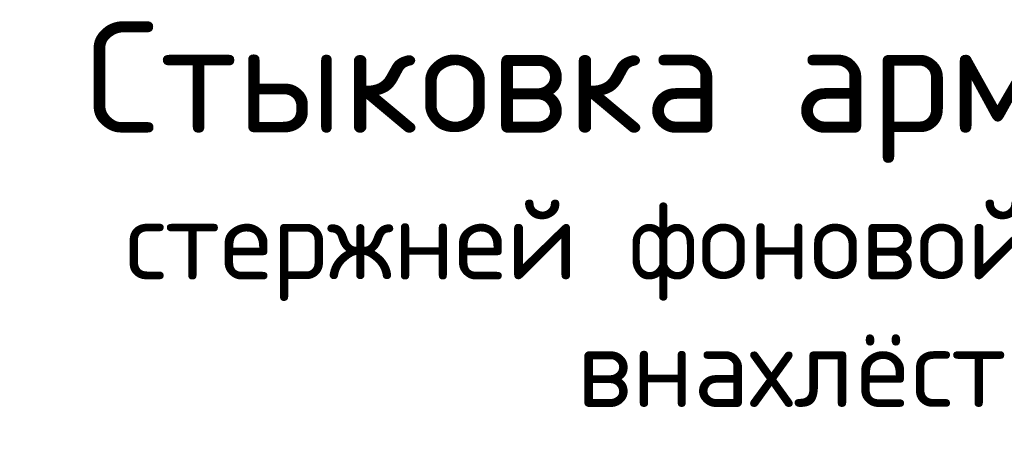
# Model space of a CAD drawing. Header units: metres. Extents: x -38 to 97, y -15 to 21.
# Tile 172 of 222: x 76.185 to 76.651, y 7.365 to 7.56. Entities that reach past the tile are written whole.
import ezdxf

# ---------------------------------------------------------------- set-up
doc = ezdxf.new("R2010")
doc.units = ezdxf.units.M

msp = doc.modelspace()

# ---------------------------------------------------------------- texts
at = {"color": 7, "linetype": 'Continuous', "lineweight": 13, "transparency": 33554687, "insert": (76.57365, 7.55916), "char_height": 0.0525, "width": 0.9380437, "attachment_point": 2, "line_spacing_factor": 0.963855}
msp.add_mtext('\\A1;{\\fISOCPEUR|i0|b0;\\H0.052500;\\W1.000000;\\C7;Стыковка арматурных}\\P{\\fISOCPEUR|i0|b0;\\H0.037500;\\W1.000000;\\C7;стержней фоновой арматуры}\\P{\\fISOCPEUR|i0|b0;\\H0.037500;\\W1.000000;\\C7;внахлёстку}\\P', dxfattribs=at)
msp.add_mtext('\\A1;{\\fISOCPEUR|i0|b0;\\H0.052500;\\W1.000000;\\C7;Стыковка арматурных}\\P{\\fISOCPEUR|i0|b0;\\H0.037500;\\W1.000000;\\C7;стержней фоновой арматуры}\\P{\\fISOCPEUR|i0|b0;\\H0.037500;\\W1.000000;\\C7;внахлёстку}\\P', dxfattribs=at)
msp.add_mtext('\\A1;{\\fISOCPEUR|i0|b0;\\H0.052500;\\W1.000000;\\C7;Стыковка арматурных}\\P{\\fISOCPEUR|i0|b0;\\H0.037500;\\W1.000000;\\C7;стержней фоновой арматуры}\\P{\\fISOCPEUR|i0|b0;\\H0.037500;\\W1.000000;\\C7;внахлёстку}\\P', dxfattribs=at)

doc.saveas('drawing.dxf')
